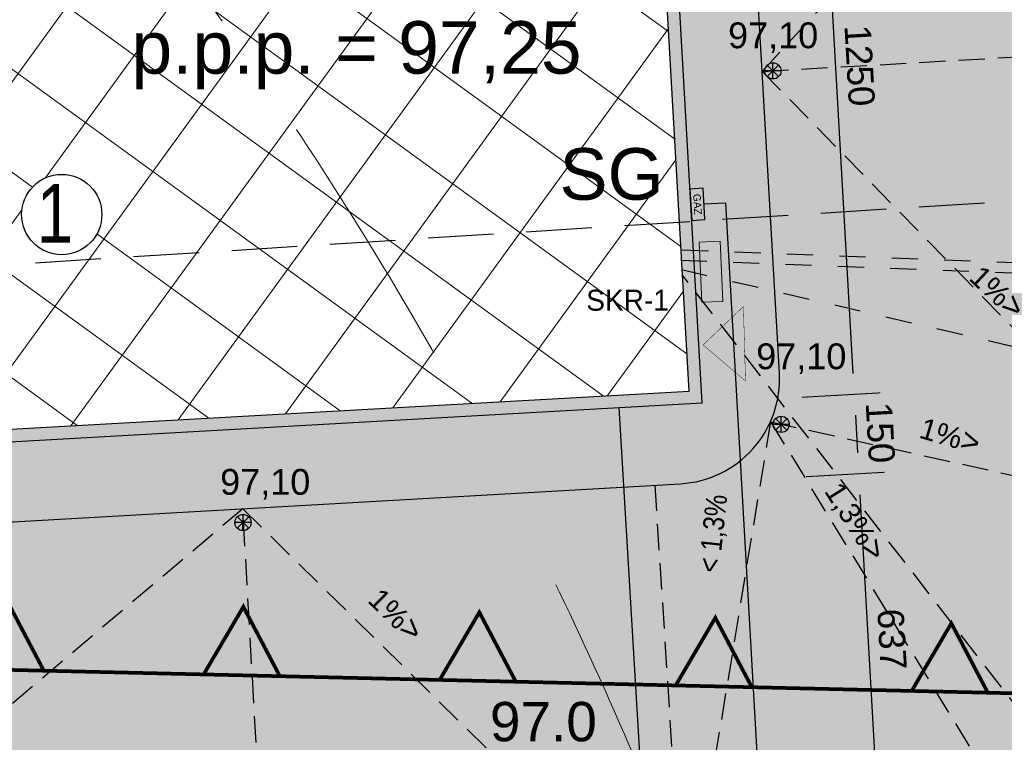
# Model space of a CAD drawing. Extents: x 7422214 to 7520672, y 5676479 to 5816239.
# Tile 31 of 42: x 7484705 to 7486582, y 5780177 to 5781555. Entities that reach past the tile are written whole.
import ezdxf

# ---------------------------------------------------------------- set-up
doc = ezdxf.new("R2010")
doc.units = 0
doc.header["$PDSIZE"] = 0.75
for name, pattern in [('( Dashed )', [0.75, 0.5, -0.25]), ('8', [0.5, 0.25, -0.25]), ('BORDER', [1.75, 0.5, -0.25, 0.5, -0.25, 0, -0.25]), ('DASHED2', [0.375, 0.25, -0.125]), ('HIDDEN', [0.375, 0.25, -0.125])]:
    doc.linetypes.add(name, pattern=pattern)
doc.layers.get('0').update_dxf_attribs({"linetype": 'CONTINUOUS'})
doc.layers.get('DEFPOINTS').update_dxf_attribs({"linetype": 'CONTINUOUS'})
for name, color, linetype, lineweight in [('!!mapa dcp', 254, 'CONTINUOUS', 25), ('!ELEKTRYKA', 5, 'CONTINUOUS', 30), ('!IE_oświetlenie', 240, 'CONTINUOUS', 30), ('- AGP-1_WYMIARY', 230, 'CONTINUOUS', 9), ('_drogi_rzedne', 13, 'CONTINUOUS', 25), ('a_chodniki', 53, 'CONTINUOUS', 25), ('a_jezdnie', 251, 'CONTINUOUS', 0), ('s_drenaż', 5, 'CONTINUOUS', 30)]:
    doc.layers.add(name, color=color, linetype=linetype, lineweight=lineweight)
for name, color, linetype in [('!Koty wysokościowe', 6, 'CONTINUOUS'), ('!PZT-Mapa', 252, 'CONTINUOUS'), ('!PZT-Wejścia', 1, 'CONTINUOUS'), ('!Spadki nawierzchni', 6, '( Dashed )'), ('A_Lokalizacja obiektów', 6, 'CONTINUOUS')]:
    doc.layers.add(name, color=color, linetype=linetype)
doc.layers.add('gaz', color=7, linetype='CONTINUOUS', lineweight=25, true_color=0xc78014)
doc.layers.add('s_wodociągi', color=7, linetype='CONTINUOUS', lineweight=30, true_color=0x1080ef)
doc.styles.add('AGP-1', font='SIMPLEX.shx', dxfattribs={"width": 0.8})
doc.styles.add('Arial', font='arial.ttf')
doc.styles.add('Arial_4', font='arial.ttf', dxfattribs={"height": 122.941616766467})
doc.dimstyles.new('M_1_500', dxfattribs={"dimtxt": 0.8, "dimasz": 0.4, "dimexe": 0.5, "dimexo": 0.3, "dimgap": 0.2, "dimtad": 1, "dimzin": 1, "dimtxsty": 'Arial', "dimcen": 0.2, "dimadec": 4, "dimazin": 0, "dimtfac": 1, "dimtmove": 0, "dimatfit": 3, "dimldrblk": 'ARCHTICK', "dimfxl": 100, "dimfxlon": 1, "dimlwe": 0, "dimarcsym": 0})

# ---------------------------------------------------------------- blocks, each defined once
blk = doc.blocks.new('mapa dcp')
at = {"layer": '!!mapa dcp', "color": 252, "linetype": 'Continuous', "lineweight": 0, "style": 'Arial'}
blk.add_text('97.0', height=75, dxfattribs=at).set_placement((12161.92933116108, 2180.07263157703))
blk = doc.blocks.new('linia nieprzekraczalna')
at = {"layer": '!PZT-Mapa', "color": 7, "lineweight": 5, "const_width": 6.999999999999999}
for points in [[(3608.12468634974, 795.0947161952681), (1744.427672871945, 681.6928353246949), (-7444.391688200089, 895.9398750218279), (-8651.709924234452, 2171.4381185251), (-8833.061926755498, 3535.507519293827)], [(-1389.05740629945, 885.407163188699), (-1319.503840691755, 753.1316379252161), (-1464.700324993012, 756.5170474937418), (-1389.05740629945, 885.407163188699)], [(-939.1796751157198, 874.9177883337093), (-869.6261095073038, 742.6422630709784), (-1014.822593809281, 746.027672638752), (-939.1796751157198, 874.9177883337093)], [(-489.3019439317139, 864.4284134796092), (-419.7483783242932, 732.1528882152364), (-564.9448626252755, 735.538297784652), (-489.3019439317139, 864.4284134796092)], [(-39.42421274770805, 853.9390386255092), (30.12935285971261, 721.6635133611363), (-115.0671314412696, 725.0489229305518), (-39.42421274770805, 853.9390386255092)], [(410.4535184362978, 843.4496637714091), (480.0070840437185, 711.1741385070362), (334.8105997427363, 714.5595480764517), (410.4535184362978, 843.4496637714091)]]:
    blk.add_lwpolyline(points, dxfattribs=at)
blk = doc.blocks.new('A$C0F4D7888')
at = {"layer": '!Spadki nawierzchni', "linetype": 'Continuous', "ltscale": 100}
for p, q in [((0.2567645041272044, -0.001331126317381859), (-0.2567645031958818, 0.001331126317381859)), ((-0.1825011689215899, -0.1806186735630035), (0.182501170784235, 0.180618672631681)), ((-0.180618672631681, 0.1825011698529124), (0.1806186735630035, -0.182501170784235)), ((-0.001331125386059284, -0.2567645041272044), (0.001331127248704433, 0.2567645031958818))]:
    blk.add_line(p, q, dxfattribs=at)
blk.add_circle((9.313225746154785e-10, 0), 0.2567679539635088, dxfattribs=at)
blk = doc.blocks.new('*D75')
at = {"layer": '- AGP-1_WYMIARY', "color": 0, "linetype": 'DASHED2', "lineweight": 0, "transparency": 16777216}
for p, q in [((7486125.708906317, 5782083.187869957), (7486275.471627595, 5782091.621571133)), ((7486196.002245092, 5780834.94329937), (7486345.76496637, 5780843.377000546))]:
    blk.add_line(p, q, dxfattribs=at)
at = {"layer": '- AGP-1_WYMIARY', "color": 0, "lineweight": -2, "transparency": 16777216}
blk.add_line((7486293.595072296, 5780880.502492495), (7486227.799707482, 5782048.873611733), dxfattribs=at)
at = {"layer": '- AGP-1_WYMIARY', "color": 0, "transparency": 16777216}
for points in [[(7486234.455828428, 5782049.248442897), (7486221.143586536, 5782048.49878057), (7486225.550720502, 5782088.810337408)], [(7486300.251193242, 5780880.877323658), (7486286.93895135, 5780880.127661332), (7486295.844059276, 5780840.565766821)]]:
    blk.add_solid(points, dxfattribs=at)
at = {"layer": 'DEFPOINTS', "color": 0, "transparency": 16777216}
for p in [(7486225.550720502, 5782088.810337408), (7485936.010107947, 5782072.505218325), (7486006.30344672, 5780824.260647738)]:
    blk.add_point(p, dxfattribs=at)
at = {"layer": '- AGP-1_WYMIARY', "color": 0, "transparency": 16777216, "insert": (7486306.154019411, 5781467.247885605), "char_height": 50, "attachment_point": 5, "rotation": 273.2231362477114, "style": 'Arial'}
blk.add_mtext('1250', dxfattribs=at)
blk = doc.blocks.new('_ARCHTICK')
at = {"color": 0, "linetype": 'ByBlock', "const_width": 0.15}
blk.add_lwpolyline([(-0.5, -0.5), (0.5, 0.5)], dxfattribs=at)
blk = doc.blocks.new('*D79')
at = {"layer": '- AGP-1_WYMIARY', "color": 0, "linetype": 'DASHED2', "lineweight": 0, "transparency": 16777216}
for p, q in [((7486196.002245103, 5780834.943299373), (7486345.764966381, 5780843.377000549)), ((7486204.523904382, 5780683.618648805), (7486354.28662566, 5780692.052349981))]:
    blk.add_line(p, q, dxfattribs=at)
at = {"layer": '- AGP-1_WYMIARY', "color": 0, "lineweight": -2, "transparency": 16777216}
blk.add_line((7486298.093046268, 5780800.629041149), (7486302.116731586, 5780729.17784193), dxfattribs=at)
at = {"layer": '- AGP-1_WYMIARY', "color": 0, "transparency": 16777216}
for points in [[(7486304.749167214, 5780801.003872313), (7486291.436925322, 5780800.254209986), (7486295.844059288, 5780840.565766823)], [(7486308.772852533, 5780729.552673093), (7486295.46061064, 5780728.803010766), (7486304.365718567, 5780689.241116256)]]:
    blk.add_solid(points, dxfattribs=at)
at = {"layer": 'DEFPOINTS', "color": 0, "transparency": 16777216}
for p in [(7486006.303446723, 5780824.26064774), (7486304.365718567, 5780689.241116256), (7485916.383931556, 5780667.392405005)]:
    blk.add_point(p, dxfattribs=at)
at = {"layer": '- AGP-1_WYMIARY', "color": 0, "transparency": 16777216, "insert": (7486345.561518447, 5780767.463275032), "char_height": 50, "attachment_point": 5, "rotation": 273.22313624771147, "style": 'Arial'}
blk.add_mtext('150', dxfattribs=at)
blk = doc.blocks.new('*D80')
at = {"layer": '- AGP-1_WYMIARY', "color": 0, "linetype": 'DASHED2', "lineweight": 0, "transparency": 16777216}
for p, q in [((7486204.523904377, 5780683.618648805), (7486354.286625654, 5780692.052349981)), ((7486240.341457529, 5780047.583043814), (7486390.104178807, 5780056.01674499))]:
    blk.add_line(p, q, dxfattribs=at)
at = {"layer": '- AGP-1_WYMIARY', "color": 0, "lineweight": -2, "transparency": 16777216}
blk.add_line((7486306.614705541, 5780649.304390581), (7486337.934284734, 5780093.142236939), dxfattribs=at)
at = {"layer": '- AGP-1_WYMIARY', "color": 0, "transparency": 16777216}
for points in [[(7486313.270826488, 5780649.679221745), (7486299.958584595, 5780648.929559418), (7486304.365718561, 5780689.241116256)], [(7486344.59040568, 5780093.517068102), (7486331.278163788, 5780092.767405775), (7486340.183271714, 5780053.205511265)]]:
    blk.add_solid(points, dxfattribs=at)
at = {"layer": 'DEFPOINTS', "color": 0, "transparency": 16777216}
for p in [(7485916.383931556, 5780667.392405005), (7486340.183271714, 5780053.205511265), (7485681.436480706, 5780016.109005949, -1.831439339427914e-05)]:
    blk.add_point(p, dxfattribs=at)
at = {"layer": '- AGP-1_WYMIARY', "color": 0, "transparency": 16777216, "insert": (7486367.748150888, 5780373.784106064), "char_height": 50, "attachment_point": 5, "rotation": 273.22313624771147, "style": 'Arial'}
blk.add_mtext('637', dxfattribs=at)

msp = doc.modelspace()

# ---------------------------------------------------------------- hatches: boundary and pattern name
at = {"layer": '!PZT-Wejścia'}
msp.add_hatch(color=5, dxfattribs=at).paths.add_polyline_path([(7486007.811964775, 5780934.72919667), (7486088.651194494, 5780865.946893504), (7486084.649397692, 5781007.954842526)])
at = {"linetype": 'Continuous'}
h = msp.add_hatch(color=0, dxfattribs=at)
h.dxf.hatch_style = 1
h.paths.add_polyline_path([(7486006.115477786, 5780824.009611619), (7485935.204077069, 5782072.700278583), (7484366.566735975, 5781984.123968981), (7484437.479359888, 5780735.431515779)])
h.paths.add_polyline_path([(7484460.048995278, 5780760.771549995), (7484391.899553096, 5781961.535245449), (7485912.624873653, 5782047.363894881), (7485980.773183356, 5780846.601903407)], flags=16)
at = {"layer": 'a_chodniki'}
h = msp.add_hatch(color=256, dxfattribs=at)
h.dxf.hatch_style = 1
h.paths.add_polyline_path([(7486087.620156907, 5782031.095289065, 0.4142135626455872), (7485876.55018905, 5782219.375582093), (7484257.184882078, 5782126.96344996, 0.4142135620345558), (7483974.764442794, 5781810.358498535), (7484028.986246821, 5780860.213662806, 0.4142059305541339), (7484345.583393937, 5780577.792777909), (7485964.953710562, 5780670.162861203, 0.4142211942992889), (7486153.239206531, 5780881.233125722)])
h.paths.add_polyline_path([(7484366.566736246, 5781984.123968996), (7485935.016108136, 5782072.449242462), (7486006.30344672, 5780824.260647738), (7484437.855297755, 5780735.93358802)], flags=16)
at = {"layer": 'a_jezdnie'}
h = msp.add_hatch(color=254, dxfattribs=at)
h.paths.add_polyline_path([(7486924.143068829, 5780536.30748451, -0.4142159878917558), (7487018.284027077, 5780641.842528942), (7487417.63182056, 5780664.628802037), (7487397.124038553, 5781024.044203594), (7487117.578726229, 5781008.093706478, -1), (7487110.742798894, 5781127.898840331), (7487390.28532128, 5781143.849178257), (7487298.558933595, 5782751.237459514), (7486799.371384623, 5782722.75108122, -0.1672661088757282), (7486582.90885303, 5782810.209651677, 0.1927163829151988), (7486186.10520306, 5782938.163971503), (7480792.898252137, 5782630.43597179), (7480807.042938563, 5782380.783050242, -0.4165287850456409), (7480712.946582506, 5782274.429946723), (7480312.95054518, 5782251.767209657), (7480355.181411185, 5781502.957092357), (7480773.052331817, 5781526.632573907, -0.4207462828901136), (7480859.738844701, 5781431.434717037), (7480872.949644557, 5781200.615105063, -0.05385747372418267), (7480873.911018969, 5781181.296638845), (7480925.554570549, 5780280.897583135, 0.4141503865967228), (7481876.084164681, 5779434.644632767), (7483418.713717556, 5779524.004523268, 0.09766299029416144), (7484036.946689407, 5779697.695653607, -0.08805024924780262), (7484872.886943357, 5779995.482598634, -0.0676291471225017), (7485556.291283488, 5780017.02646115, -0.0655242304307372), (7485746.029620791, 5779957.005832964, -0.3351657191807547), (7486177.516931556, 5779136.260944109), (7487075.838828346, 5779190.950288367, -0.1100482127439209), (7486980.550838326, 5779547.859805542)])
h.paths.add_polyline_path([(7486153.239206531, 5780881.233125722), (7486087.620156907, 5782031.095289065, 0.4142135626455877), (7485876.55018905, 5782219.375582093), (7484257.184882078, 5782126.96344996, 0.4142135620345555), (7483974.764442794, 5781810.358498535), (7484028.986246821, 5780860.213662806, 0.4142059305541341), (7484345.583393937, 5780577.792777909), (7485964.953710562, 5780670.162861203, 0.4142211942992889)], flags=16)
h = msp.add_hatch(dxfattribs=at)
h.set_pattern_fill('ANSI37', color=256, scale=50, angle=8.999999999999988, style=0)
h.set_pattern_definition([(53.99999999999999, (0, 0), (-128.4314478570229, 93.31090880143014), []), (144, (0, 0), (-93.31090880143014, -128.4314478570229), [])])
h.paths.add_polyline_path([(7485912.427382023, 5782047.116468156), (7484391.899553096, 5781961.535245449), (7484460.443978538, 5780761.266403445), (7485980.970674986, 5780846.849330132)])
h.paths.add_polyline_path([(7484861.672769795, 5781183.287969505, -1), (7484708.681195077, 5781183.287969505, -1)], flags=16)
h.paths.add_polyline_path([(7485542.926912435, 5781526.272146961), (7485767.128822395, 5781526.272146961), (7485767.128822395, 5781938.414029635), (7485542.926912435, 5781938.414029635)], flags=24)
h.paths.add_polyline_path([(7484714.28331561, 5781068.00749328), (7484839.897503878, 5781068.00749328), (7484839.897503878, 5781298.806947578), (7484714.28331561, 5781298.806947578)], flags=24)

# ---------------------------------------------------------------- linework, layer by layer
at = {"layer": '!ELEKTRYKA', "color": 6, "linetype": '8', "ltscale": 200}
for p, q in [((7485967.855297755, 5781115.93358802, -8870.000000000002), (7487170, 5781070, -8870.000000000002)), ((7485964.924324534, 5781096.149518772, -8870.000000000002), (7487167.069026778, 5781050.215930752, -8870.000000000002))]:
    msp.add_line(p, q, dxfattribs=at)
at = {"layer": '!ELEKTRYKA', "color": 144, "linetype": '8', "ltscale": 200}
msp.add_line((7485966.5, 5781078.5), (7487441.768241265, 5780737.243490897), dxfattribs=at)
at = {"layer": '!ELEKTRYKA', "color": 6, "lineweight": 9}
msp.add_lwpolyline([(7486005.254349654, 5781016.007377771), (7486000.127589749, 5781130.893044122), (7486040.087821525, 5781132.676264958), (7486045.214581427, 5781017.790598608)], close=True, dxfattribs=at)
at = {"layer": '!IE_oświetlenie', "linetype": '( Dashed )', "ltscale": 100}
msp.add_line((7487081.336497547, 5779630.234254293), (7485968.166887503, 5781068.238263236), dxfattribs=at)
at = {"layer": '!PZT-Wejścia', "color": 5, "const_width": 0.75}
msp.add_lwpolyline([(7486088.651194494, 5780865.946893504), (7486084.649397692, 5781007.954842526), (7486007.811964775, 5780934.72919667), (7486088.651194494, 5780865.946893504)], dxfattribs=at)
at = {"layer": '!Spadki nawierzchni', "ltscale": 100}
for p, q in [((7486120.429983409, 5781456.164885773), (7486827.858592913, 5782223.562491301)), ((7486120.429983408, 5781456.164885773), (7486869.213170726, 5781498.895715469)), ((7486120.43000427, 5781456.164520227), (7486949.356396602, 5780608.572351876)), ((7486136.20862722, 5780788.346153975), (7485972.393750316, 5779795.153347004)), ((7486136.20862722, 5780788.346153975), (7487008.969706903, 5779364.238473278)), ((7486136.20862722, 5780788.346153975), (7486949.356396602, 5780608.572351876)), ((7485972.393002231, 5779795.154123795), (7485916.383931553, 5780667.392405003)), ((7485130.342268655, 5780622.556005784), (7484036.946689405, 5779697.695653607)), ((7485164.295188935, 5780027.316193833), (7485130.34226865, 5780622.556005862)), ((7485130.342268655, 5780622.556005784), (7485972.393750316, 5779795.153347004))]:
    msp.add_line(p, q, dxfattribs=at)
at = {"layer": '- AGP-1_WYMIARY', "color": 8, "linetype": 'BORDER', "ltscale": 1000}
msp.add_circle((7478973.486263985, 5777212.077252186), 7500, dxfattribs=at)
msp.add_lwpolyline([(7484345.583393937, 5780577.792777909), (7485964.95371061, 5780670.162861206, 0.4142211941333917), (7486153.239206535, 5780881.233125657), (7486087.620156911, 5782031.095289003, 0.414213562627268), (7485876.550189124, 5782219.375582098), (7484257.184882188, 5782126.963449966, 0.414213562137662), (7483974.764442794, 5781810.35849854), (7484028.986246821, 5780860.213662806, 0.4142059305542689)], format="xyb", close=True)
at = {"color": 0, "linetype": 'Continuous'}
msp.add_lwpolyline([(7484366.566839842, 5781984.12215514), (7484437.855297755, 5780735.93358802), (7486006.30344672, 5780824.260647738), (7485935.016108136, 5782072.449242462), (7484366.566735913, 5781984.123968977)], dxfattribs=at)
msp.add_lwpolyline([(7484391.899553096, 5781961.535245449), (7484460.443978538, 5780761.266403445), (7485980.970674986, 5780846.849330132), (7485912.427382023, 5782047.116468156)], close=True, dxfattribs=at)
at = {"layer": 'A_Lokalizacja obiektów', "color": 7}
msp.add_circle((7484785.176982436, 5781183.287969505), 76.49578735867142, dxfattribs=at)
at = {"layer": 'gaz', "lineweight": 30}
for p, q in [((7486009.499904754, 5781203.505219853), (7486050.237993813, 5781205.830585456)), ((7486050.237993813, 5781205.830585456), (7486280.569737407, 5777170.647875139))]:
    msp.add_line(p, q, dxfattribs=at)
msp.add_lwpolyline([(7486007.605788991, 5781233.445365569), (7485982.655667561, 5781231.866935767), (7485986.443899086, 5781171.986644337), (7486011.394020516, 5781173.565074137)], close=True, dxfattribs=at)
at = {"layer": 's_drenaż', "color": 8, "linetype": 'HIDDEN', "ltscale": 500}
msp.add_line((7483050.978614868, 5780984.762025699), (7488848.785831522, 5781351.55109016), dxfattribs=at)
at = {"layer": 's_wodociągi'}
msp.add_line((7485933.573388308, 5779387.188884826), (7485847.580685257, 5780815.322185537), dxfattribs=at)

# ---------------------------------------------------------------- block references
at = {"layer": '!PZT-Mapa', "lineweight": 5, "ltscale": 0.8}
msp.add_blockref('linia nieprzekraczalna', (7486070.552880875, 5779560.663805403), dxfattribs=at)
msp.add_blockref('mapa dcp', (7473439.444219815, 5777999.190508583))
at = {"layer": '_drogi_rzedne', "xscale": 60, "yscale": 60, "zscale": 60}
for p in [(7486140.86477336, 5781457.119011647), (7486156.650596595, 5780783.315364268), (7485130.765980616, 5780596.16179668)]:
    msp.add_blockref('A$C0F4D7888', p, dxfattribs=at)

# ---------------------------------------------------------------- texts
at = {"layer": '!ELEKTRYKA', "color": 6}
msp.add_text('SKR-1', height=40, dxfattribs=at).set_placement((7485785, 5781000))
at = {"layer": '!Koty wysokościowe', "style": 'Arial', "width": 0.85}
msp.add_text('< 1,3%%%', height=40, rotation=83.89720050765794, dxfattribs=at).set_placement((7486038.070811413, 5780499.241657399))
at = {"layer": '!Koty wysokościowe', "attachment_point": 1, "line_spacing_factor": 0.9385317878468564, "style": 'Arial_4'}
for s, insert, char_height, width in [('\\pxi-3,l4,t4;p.p.p. = 97,25', (7484817.97676227, 5781551.860620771), 100, 1246.910474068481), ('\\pxi-3,l5,t5;97,10', (7485957.015988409, 5781549.535436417), 49.17664670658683, 516.6675991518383), ('\\pxi-3,l5,t5;97,10', (7486010.679026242, 5780937.678356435), 49.17664670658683, 516.6675991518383), ('\\pxi-3,l5,t5;97,10', (7484988.805548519, 5780698.279401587), 49.17664670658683, 516.6675991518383)]:
    msp.add_mtext(s, dxfattribs=dict(at, insert=insert, char_height=char_height, width=width))
at = {"layer": '!Koty wysokościowe', "linetype": 'Continuous', "char_height": 39.99999999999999, "width": 165.4019445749, "attachment_point": 1, "style": 'Arial'}
for s, insert, rotation in [('1%{\\H1.08333x;>}', (7486542.01259324, 5781091.807033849), 316.95639127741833), ('1%{\\H1.08333x;>}', (7486429.578271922, 5780800.109556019), 343.5350674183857), ('1,3%{\\H1.08333x;>}', (7486274.288057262, 5780679.30413615), 302.3653192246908), ('1%{\\H1.08333x;>}', (7485396.450944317, 5780477.000247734), 315.8897072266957)]:
    msp.add_mtext(s, dxfattribs=dict(at, insert=insert, rotation=rotation))
at = {"layer": 'A_Lokalizacja obiektów', "color": 7, "insert": (7484623.281118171, 5781241.622772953), "char_height": 112, "width": 298.2674235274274, "attachment_point": 1, "style": 'AGP-1'}
msp.add_mtext('\\pxqc;\\fArial|b0|i0|c238|p34;1', dxfattribs=at)
at = {"layer": 'gaz', "lineweight": 30, "insert": (7485537.270735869, 5781309.865781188, 1.831439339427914e-05), "char_height": 98.35329341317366, "width": 1033.335198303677, "attachment_point": 1, "line_spacing_factor": 0.9385317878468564, "style": 'Arial_4'}
msp.add_mtext('\\pxi-3,l5,t5;SG', dxfattribs=at)
at = {"layer": 'gaz', "lineweight": 30, "insert": (7486003.07326234, 5781223.119180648), "char_height": 14.4, "width": 4320, "attachment_point": 1, "rotation": 273.6199023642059}
msp.add_mtext('GAZ\\P', dxfattribs=at)

# ---------------------------------------------------------------- dimensions: what is measured, and where the dimension line sits
at = {"layer": '- AGP-1_WYMIARY'}
dim = msp.add_aligned_dim(p1=(7486006.30344672, 5780824.260647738), p2=(7485936.010107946, 5782072.505218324), distance=-289.99935039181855, dimstyle='M_1_500', override={"dimtxt": 50, "dimasz": 40, "dimexe": 50, "dimexo": 30, "dimgap": 20, "dimdec": 0, "dimtmove": 1}, dxfattribs=at)
dim.commit()
dim.dimension.update_dxf_attribs({"geometry": '*D75', "text_midpoint": (7486306.154019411, 5781467.247885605)})
dim = msp.add_linear_dim(base=(7486304.365718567, 5780689.241116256), p1=(7486006.30344672, 5780824.260647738), p2=(7485916.383931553, 5780667.392405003), angle=273.2231362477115, text='150', dimstyle='M_1_500', override={"dimtxt": 50, "dimasz": 40, "dimexe": 50, "dimexo": 30, "dimgap": 20, "dimdec": 0, "dimtmove": 1}, dxfattribs=at)
dim.commit()
dim.dimension.update_dxf_attribs({"geometry": '*D79', "text_midpoint": (7486345.561518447, 5780767.463275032)})
dim = msp.add_linear_dim(base=(7486340.183271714, 5780053.205511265), p1=(7485916.383931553, 5780667.392405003), p2=(7485681.436480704, 5780016.109005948, -1.831439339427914e-05), angle=273.2231362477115, dimstyle='M_1_500', override={"dimtxt": 50, "dimasz": 40, "dimexe": 50, "dimexo": 30, "dimgap": 20, "dimdec": 0, "dimtmove": 1}, dxfattribs=at)
dim.commit()
dim.dimension.update_dxf_attribs({"geometry": '*D80', "text_midpoint": (7486367.748150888, 5780373.784106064)})

doc.saveas('drawing.dxf')
